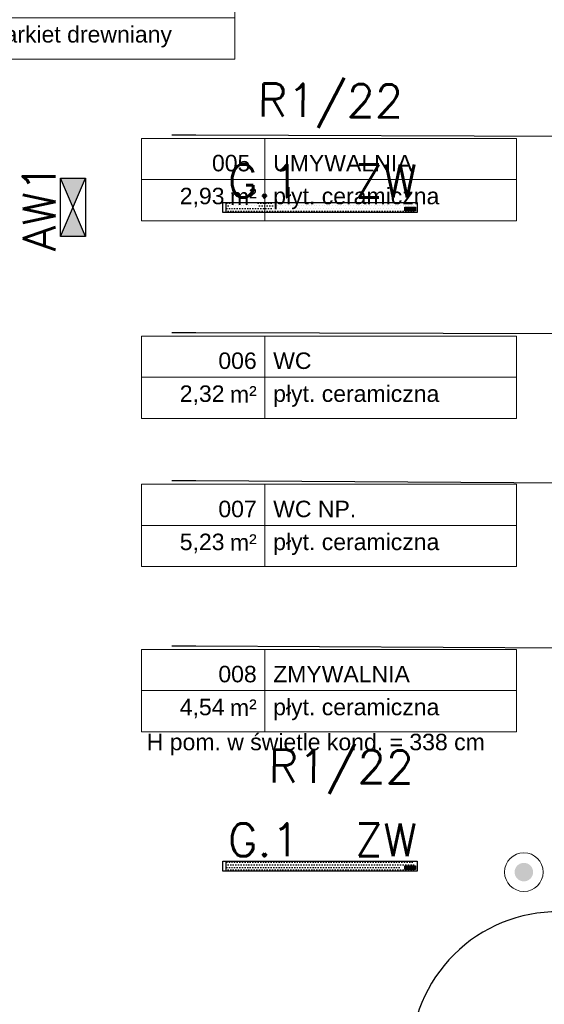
# Model space of a CAD drawing. Header units: millimetres. Extents: x 22250 to 51280, y -5012 to 7692.
# Tile 82 of 183: x 39065 to 39384, y 2344 to 2942. Entities that reach past the tile are written whole.
import ezdxf
from ezdxf import colors
from ezdxf.entities.mleader import LeaderData, LeaderLine
from ezdxf.enums import TextEntityAlignment as Align
from ezdxf.math import Vec2, Vec3

# ---------------------------------------------------------------- set-up
doc = ezdxf.new("R2010")
doc.units = ezdxf.units.MM
for name, color, linetype in [('_BI_LOGO', 140, 'Continuous'), ('_BI_OSW_OPIS', 140, 'Continuous'), ('_BI_OSW_OPRAWY', 140, 'Continuous'), ('E_podklad', 252, 'Continuous'), ('E_Wlaczniki', 3, 'Continuous')]:
    doc.layers.add(name, color=color, linetype=linetype)
doc.layers.add('E_Obwody', color=3, linetype='Continuous', lineweight=13)
doc.styles.add('ARIAL', font='arial.ttf')
doc.styles.add('romans', font='romans.shx')
doc.styles.get("Standard").update_dxf_attribs({"font": 'arial.ttf'})

# ---------------------------------------------------------------- blocks, each defined once
blk = doc.blocks.new('*U211')
at = {"lineweight": 5}
for p, q in [((-75, -25), (-75, 25)), ((-75, 25), (0, 25)), ((0, 0), (0, 25)), ((0, 25), (152.71, 25)), ((152.71, 25), (152.71, -25)), ((-75, -25), (0, -25)), ((152.71, -25), (0, -25))]:
    blk.add_line(p, q, dxfattribs=at)
at = {"lineweight": 5, "ltscale": 18.5}
for p, q in [((0, 25), (0, -25)), ((-75, 0), (152.71, 0))]:
    blk.add_line(p, q, dxfattribs=at)
at = {"lineweight": 5, "ltscale": 18.5, "insert": (-5, -10.38), "char_height": 10, "attachment_point": 6, "style": 'ARIAL'}
blk.add_mtext('\\A1;m²', dxfattribs=at)
at = {"lineweight": 5, "style": 'ARIAL'}
blk.add_attdef('1NR', text='', height=10, dxfattribs=at).set_placement((-5, 5), align=Align.RIGHT)
blk.add_attdef('2POM', (5, 5), '', height=10, dxfattribs=at)
blk.add_attdef('4PL2', text='', height=10, dxfattribs=at).set_placement((-24.57, -5), align=Align.TOP_RIGHT)
blk.add_attdef('3POS', text='', height=10, dxfattribs=at).set_placement((5, -5), align=Align.TOP_LEFT)
blk = doc.blocks.new('_Dot')
at = {"color": 0, "linetype": 'ByBlock', "lineweight": -2}
blk.add_line((-0.5, 0), (-1, 0), dxfattribs=at)
at = {"color": 0, "linetype": 'ByBlock', "const_width": 0.5}
blk.add_lwpolyline([(-0.25, 0, 1), (0.25, 0, 1)], format="xyb", close=True, dxfattribs=at)
blk = doc.blocks.new('BI_LOGO')
at = {"layer": '_BI_LOGO', "linetype": 'Continuous'}
for p, q in [((0, 2.16), (6.37, 2.16)), ((0, 0), (0, 2.16)), ((6.37, 0), (0, 0)), ((0.17, 0.57), (0.17, 1.93)), ((0.17, 1.93), (0.75, 1.93)), ((0.76, 0.57), (0.17, 0.57)), ((0.45, 1.67), (0.82, 1.67)), ((0.45, 1.39), (0.45, 1.67)), ((0.82, 1.39), (0.45, 1.39)), ((0.45, 1.16), (0.84, 1.16)), ((0.45, 0.81), (0.45, 1.16)), ((0.84, 0.81), (0.45, 0.81)), ((0.75, 1.93), (0.8, 1.93)), ((0.81, 0.57), (0.76, 0.57)), ((0.8, 1.93), (0.84, 1.92)), ((0.86, 0.57), (0.81, 0.57)), ((0.82, 1.67), (0.85, 1.67)), ((0.85, 1.4), (0.82, 1.39)), ((0.84, 1.92), (0.89, 1.92)), ((0.84, 1.16), (0.87, 1.16)), ((0.87, 0.82), (0.84, 0.81)), ((0.85, 1.67), (0.88, 1.66)), ((0.88, 1.4), (0.85, 1.4)), ((0.9, 0.57), (0.86, 0.57)), ((0.87, 1.16), (0.9, 1.15)), ((0.9, 0.82), (0.87, 0.82)), ((0.88, 1.66), (0.9, 1.65)), ((0.9, 1.42), (0.88, 1.4)), ((0.89, 1.92), (0.93, 1.91)), ((0.9, 1.65), (0.92, 1.63)), ((0.92, 1.43), (0.9, 1.42)), ((0.9, 1.15), (0.92, 1.13)), ((0.93, 0.84), (0.9, 0.82)), ((0.94, 0.58), (0.9, 0.57)), ((0.92, 1.63), (0.94, 1.61)), ((0.94, 1.45), (0.92, 1.43)), ((0.92, 1.13), (0.95, 1.12)), ((0.93, 1.91), (0.97, 1.91)), ((0.95, 0.85), (0.93, 0.84)), ((0.94, 1.61), (0.95, 1.59)), ((0.95, 1.47), (0.94, 1.45)), ((0.98, 0.59), (0.94, 0.58)), ((0.95, 1.59), (0.96, 1.57)), ((0.96, 1.5), (0.95, 1.47)), ((0.95, 1.12), (0.96, 1.1)), ((0.96, 0.87), (0.95, 0.85)), ((0.96, 1.57), (0.96, 1.54)), ((0.96, 1.54), (0.96, 1.52)), ((0.96, 1.52), (0.96, 1.5)), ((0.96, 1.1), (0.98, 1.08)), ((0.98, 0.89), (0.96, 0.87)), ((0.97, 1.91), (1, 1.9)), ((0.98, 1.08), (0.99, 1.05)), ((0.99, 0.92), (0.98, 0.89)), ((1.04, 0.61), (0.98, 0.59)), ((0.99, 1.05), (0.99, 1.03)), ((0.99, 1.03), (1, 1)), ((1, 0.94), (0.99, 0.92)), ((1, 1.9), (1.06, 1.88)), ((1, 1), (1, 0.97)), ((1, 0.97), (1, 0.94)), ((1.09, 0.63), (1.04, 0.61)), ((1.06, 1.88), (1.1, 1.86)), ((1.11, 1.31), (1.08, 1.29)), ((1.08, 1.29), (1.13, 1.27)), ((1.14, 0.66), (1.09, 0.63)), ((1.1, 1.86), (1.14, 1.83)), ((1.13, 1.33), (1.11, 1.31)), ((1.16, 1.36), (1.13, 1.33)), ((1.13, 1.27), (1.17, 1.25)), ((1.14, 1.83), (1.18, 1.79)), ((1.18, 0.69), (1.14, 0.66)), ((1.18, 1.39), (1.16, 1.36)), ((1.17, 1.25), (1.2, 1.22)), ((1.18, 1.79), (1.2, 1.76)), ((1.2, 1.43), (1.18, 1.39)), ((1.22, 0.74), (1.18, 0.69)), ((1.2, 1.76), (1.22, 1.72)), ((1.22, 1.46), (1.2, 1.43)), ((1.2, 1.22), (1.23, 1.18)), ((1.22, 1.72), (1.23, 1.68)), ((1.23, 1.5), (1.22, 1.46)), ((1.25, 0.79), (1.22, 0.74)), ((1.23, 1.68), (1.24, 1.64)), ((1.24, 1.54), (1.23, 1.5)), ((1.23, 1.18), (1.25, 1.13)), ((1.24, 1.64), (1.24, 1.59)), ((1.24, 1.59), (1.24, 1.54)), ((1.25, 1.13), (1.27, 1.1)), ((1.26, 0.83), (1.25, 0.79)), ((1.27, 0.87), (1.26, 0.83)), ((1.27, 1.15), (1.28, 1.19)), ((1.27, 1.1), (1.27, 1.15)), ((1.27, 1.05), (1.27, 1.1)), ((1.27, 1.01), (1.27, 1.05)), ((1.27, 0.96), (1.27, 1.01)), ((1.28, 0.91), (1.27, 0.96)), ((1.28, 0.91), (1.27, 0.87)), ((1.28, 1.19), (1.29, 1.23)), ((1.29, 0.88), (1.28, 0.91)), ((1.29, 1.23), (1.3, 1.27)), ((1.3, 0.84), (1.29, 0.88)), ((1.3, 1.27), (1.32, 1.32)), ((1.31, 0.81), (1.3, 0.84)), ((1.33, 0.77), (1.31, 0.81)), ((1.32, 1.32), (1.35, 1.37)), ((1.35, 0.73), (1.33, 0.77)), ((1.35, 1.37), (1.37, 1.41)), ((1.38, 0.7), (1.35, 0.73)), ((1.37, 1.41), (1.4, 1.44)), ((1.4, 0.67), (1.38, 0.7)), ((1.4, 1.44), (1.44, 1.48)), ((1.43, 0.64), (1.4, 0.67)), ((1.47, 0.62), (1.43, 0.64)), ((1.44, 1.48), (1.48, 1.51)), ((1.5, 0.59), (1.47, 0.62)), ((1.48, 1.51), (1.52, 1.54)), ((1.54, 0.58), (1.5, 0.59)), ((1.52, 1.54), (1.56, 1.56)), ((2.18, 0.99), (1.53, 0.98)), ((1.53, 0.98), (1.54, 0.93)), ((1.54, 0.93), (1.56, 0.88)), ((1.58, 0.56), (1.54, 0.58)), ((1.56, 1.56), (1.6, 1.57)), ((1.57, 1.22), (1.56, 1.17)), ((1.56, 1.17), (1.93, 1.17)), ((1.56, 0.88), (1.58, 0.83)), ((1.58, 1.27), (1.57, 1.22)), ((1.61, 1.31), (1.58, 1.27)), ((1.58, 0.83), (1.6, 0.8)), ((1.62, 0.55), (1.58, 0.56)), ((1.6, 1.57), (1.65, 1.58)), ((1.6, 0.8), (1.64, 0.77)), ((1.65, 1.34), (1.61, 1.31)), ((1.66, 0.54), (1.62, 0.55)), ((1.64, 0.77), (1.68, 0.76)), ((1.65, 1.58), (1.7, 1.59)), ((1.7, 1.36), (1.65, 1.34)), ((1.71, 0.53), (1.66, 0.54)), ((1.68, 0.76), (1.73, 0.75)), ((1.7, 1.59), (1.75, 1.59)), ((1.75, 1.36), (1.7, 1.36)), ((1.75, 0.53), (1.71, 0.53)), ((1.73, 0.75), (1.77, 0.75)), ((1.75, 1.59), (1.8, 1.59)), ((1.79, 1.35), (1.75, 1.36)), ((1.8, 0.53), (1.75, 0.53)), ((1.77, 0.75), (1.8, 0.76)), ((1.83, 1.33), (1.79, 1.35)), ((1.8, 1.59), (1.85, 1.58)), ((1.8, 0.76), (1.83, 0.77)), ((1.85, 0.54), (1.8, 0.53)), ((1.87, 1.3), (1.83, 1.33)), ((1.83, 0.77), (1.86, 0.79)), ((1.85, 1.58), (1.89, 1.57)), ((1.9, 0.55), (1.85, 0.54)), ((1.86, 0.79), (1.88, 0.81)), ((1.9, 1.26), (1.87, 1.3)), ((1.88, 0.81), (1.89, 0.83)), ((1.89, 1.57), (1.93, 1.56)), ((1.89, 0.83), (1.9, 0.86)), ((1.92, 1.22), (1.9, 1.26)), ((1.9, 0.86), (2.2, 0.86)), ((1.95, 0.56), (1.9, 0.55)), ((1.93, 1.17), (1.92, 1.22)), ((1.93, 1.56), (1.97, 1.54)), ((1.99, 0.59), (1.95, 0.56)), ((1.97, 1.54), (2.01, 1.51)), ((2.04, 0.61), (1.99, 0.59)), ((2.01, 1.51), (2.05, 1.49)), ((2.08, 0.64), (2.04, 0.61)), ((2.05, 1.49), (2.08, 1.45)), ((2.08, 1.45), (2.11, 1.42)), ((2.11, 0.68), (2.08, 0.64)), ((2.11, 1.42), (2.13, 1.38)), ((2.14, 0.72), (2.11, 0.68)), ((2.13, 1.38), (2.15, 1.34)), ((2.17, 0.76), (2.14, 0.72)), ((2.15, 1.34), (2.18, 1.29)), ((2.17, 1.06), (2.18, 1.11)), ((2.18, 0.99), (2.17, 1.06)), ((2.18, 0.8), (2.17, 0.76)), ((2.18, 1.29), (2.19, 1.25)), ((2.18, 1.15), (2.19, 1.19)), ((2.18, 1.11), (2.18, 1.15)), ((2.18, 0.96), (2.18, 0.99)), ((2.19, 0.91), (2.18, 0.96)), ((2.2, 0.86), (2.18, 0.8)), ((2.19, 1.24), (2.2, 1.28)), ((2.19, 1.25), (2.19, 1.24)), ((2.19, 1.19), (2.19, 1.24)), ((2.21, 0.86), (2.19, 0.91)), ((2.19, 0.46), (2.48, 0.46)), ((2.2, 0.4), (2.19, 0.46)), ((2.2, 1.28), (2.22, 1.32)), ((2.21, 0.36), (2.2, 0.4)), ((2.22, 0.81), (2.21, 0.86)), ((2.22, 0.33), (2.21, 0.36)), ((2.22, 1.32), (2.23, 1.37)), ((2.24, 0.77), (2.22, 0.81)), ((2.24, 0.32), (2.22, 0.33)), ((2.23, 1.37), (2.26, 1.41)), ((2.27, 0.73), (2.24, 0.77)), ((2.26, 0.29), (2.24, 0.32)), ((2.26, 1.41), (2.28, 1.45)), ((2.29, 0.26), (2.26, 0.29)), ((2.29, 0.7), (2.27, 0.73)), ((2.28, 1.45), (2.31, 1.48)), ((2.32, 0.66), (2.29, 0.7)), ((2.33, 0.23), (2.29, 0.26)), ((2.31, 1.48), (2.35, 1.51)), ((2.36, 0.63), (2.32, 0.66)), ((2.38, 0.21), (2.33, 0.23)), ((2.35, 1.51), (2.38, 1.54)), ((2.39, 0.61), (2.36, 0.63)), ((2.38, 1.54), (2.43, 1.56)), ((2.43, 0.18), (2.38, 0.21)), ((2.43, 0.59), (2.39, 0.61)), ((2.43, 1.56), (2.47, 1.57)), ((2.48, 0.58), (2.43, 0.59)), ((2.46, 0.17), (2.43, 0.18)), ((2.43, 0.18), (2.43, 0.18)), ((2.46, 1.15), (2.45, 1.1)), ((2.45, 1.1), (2.45, 1.05)), ((2.45, 1.05), (2.45, 1)), ((2.45, 1), (2.46, 0.96)), ((2.47, 1.19), (2.46, 1.15)), ((2.46, 0.96), (2.47, 0.92)), ((2.5, 0.16), (2.46, 0.17)), ((2.47, 1.57), (2.52, 1.58)), ((2.48, 1.22), (2.47, 1.19)), ((2.47, 0.92), (2.49, 0.88)), ((2.49, 1.26), (2.48, 1.22)), ((2.52, 0.57), (2.48, 0.58)), ((2.48, 0.46), (2.49, 0.43)), ((2.51, 1.28), (2.49, 1.26)), ((2.49, 0.88), (2.51, 0.85)), ((2.49, 0.43), (2.52, 0.41)), ((2.55, 0.16), (2.5, 0.16)), ((2.53, 1.31), (2.51, 1.28)), ((2.51, 0.85), (2.54, 0.83)), ((2.52, 1.58), (2.58, 1.58)), ((2.57, 0.57), (2.52, 0.57)), ((2.52, 0.41), (2.54, 0.38)), ((2.56, 1.32), (2.53, 1.31)), ((2.54, 0.83), (2.57, 0.8)), ((2.54, 0.38), (2.57, 0.37)), ((2.59, 0.16), (2.55, 0.16)), ((2.59, 1.34), (2.56, 1.32)), ((2.57, 0.8), (2.61, 0.79)), ((2.61, 0.57), (2.57, 0.57)), ((2.57, 0.37), (2.62, 0.37)), ((2.58, 1.58), (2.64, 1.58)), ((2.62, 1.34), (2.59, 1.34)), ((2.64, 0.15), (2.59, 0.16)), ((2.61, 0.79), (2.65, 0.79)), ((2.65, 0.57), (2.61, 0.57)), ((2.65, 1.35), (2.62, 1.34)), ((2.62, 0.37), (2.66, 0.37)), ((2.64, 1.58), (2.7, 1.57)), ((2.69, 0.15), (2.64, 0.15)), ((2.71, 1.34), (2.65, 1.35)), ((2.65, 0.79), (2.71, 0.79)), ((2.69, 0.58), (2.65, 0.57)), ((2.66, 0.37), (2.7, 0.37)), ((2.73, 0.59), (2.69, 0.58)), ((2.74, 0.16), (2.69, 0.15)), ((2.7, 1.57), (2.75, 1.55)), ((2.7, 0.37), (2.74, 0.38)), ((2.75, 1.33), (2.71, 1.34)), ((2.71, 0.79), (2.75, 0.81)), ((2.77, 0.6), (2.73, 0.59)), ((2.74, 0.38), (2.77, 0.39)), ((2.78, 0.16), (2.74, 0.16)), ((2.75, 1.55), (2.79, 1.52)), ((2.79, 1.3), (2.75, 1.33)), ((2.75, 0.81), (2.79, 0.83)), ((2.8, 0.62), (2.77, 0.6)), ((2.77, 0.39), (2.8, 0.41)), ((2.83, 0.17), (2.78, 0.16)), ((2.79, 1.52), (2.83, 1.49)), ((2.82, 1.27), (2.79, 1.3)), ((2.79, 0.83), (2.82, 0.87)), ((2.83, 0.64), (2.8, 0.62)), ((2.8, 0.41), (2.83, 0.43)), ((2.84, 1.22), (2.82, 1.27)), ((2.82, 0.87), (2.84, 0.91)), ((2.83, 1.49), (2.86, 1.44)), ((2.86, 0.67), (2.83, 0.64)), ((2.83, 0.43), (2.84, 0.46)), ((2.87, 0.18), (2.83, 0.17)), ((2.86, 1.17), (2.84, 1.22)), ((2.84, 0.91), (2.86, 0.96)), ((2.84, 0.46), (2.85, 0.5)), ((2.85, 0.5), (2.86, 0.54)), ((2.86, 1.44), (2.86, 1.56)), ((2.86, 1.56), (3.13, 1.56)), ((2.87, 1.12), (2.86, 1.17)), ((2.86, 0.96), (2.87, 1.01)), ((2.86, 0.58), (2.86, 0.67)), ((2.86, 0.54), (2.86, 0.58)), ((2.87, 1.06), (2.87, 1.12)), ((2.87, 1.01), (2.87, 1.06)), ((2.9, 0.19), (2.87, 0.18)), ((2.94, 0.2), (2.9, 0.19)), ((2.98, 0.23), (2.94, 0.2)), ((3.02, 0.26), (2.98, 0.23)), ((3.04, 0.29), (3.02, 0.26)), ((3.07, 0.33), (3.04, 0.29)), ((3.09, 0.38), (3.07, 0.33)), ((3.11, 0.43), (3.09, 0.38)), ((3.13, 0.49), (3.11, 0.43)), ((3.13, 1.56), (3.13, 0.72)), ((3.13, 0.72), (3.13, 0.67)), ((3.13, 0.67), (3.13, 0.62)), ((3.13, 0.62), (3.13, 0.58)), ((3.13, 0.58), (3.13, 0.53)), ((3.13, 0.53), (3.13, 0.49)), ((3.22, 0.55), (3.22, 1.9)), ((3.22, 1.9), (3.5, 1.9)), ((3.5, 0.55), (3.22, 0.55)), ((3.5, 1.9), (3.5, 1.46)), ((3.5, 1.46), (3.51, 1.49)), ((3.51, 1.22), (3.5, 1.18)), ((3.5, 1.18), (3.5, 1.13)), ((3.5, 1.13), (3.5, 1.08)), ((3.5, 1.08), (3.5, 0.55)), ((3.51, 1.49), (3.54, 1.51)), ((3.52, 1.25), (3.51, 1.22)), ((3.54, 1.28), (3.52, 1.25)), ((3.54, 1.51), (3.57, 1.53)), ((3.55, 1.3), (3.54, 1.28)), ((3.59, 1.33), (3.55, 1.3)), ((3.57, 1.53), (3.6, 1.55)), ((3.65, 1.35), (3.59, 1.33)), ((3.6, 1.55), (3.64, 1.56)), ((3.64, 1.56), (3.69, 1.58)), ((3.7, 1.36), (3.65, 1.35)), ((3.69, 1.58), (3.73, 1.58)), ((3.74, 1.35), (3.7, 1.36)), ((3.73, 1.58), (3.77, 1.59)), ((3.77, 1.33), (3.74, 1.35)), ((3.77, 1.59), (3.81, 1.59)), ((3.8, 1.31), (3.77, 1.33)), ((3.82, 1.29), (3.8, 1.31)), ((3.81, 1.59), (3.86, 1.58)), ((3.83, 1.26), (3.82, 1.29)), ((3.84, 1.23), (3.83, 1.26)), ((3.85, 1.19), (3.84, 1.23)), ((3.85, 1.15), (3.85, 1.19)), ((3.85, 1.1), (3.85, 1.15)), ((3.85, 0.56), (3.85, 1.1)), ((4.13, 0.56), (3.85, 0.56)), ((3.86, 1.58), (3.9, 1.57)), ((3.9, 1.57), (3.94, 1.56)), ((3.94, 1.56), (3.98, 1.54)), ((3.98, 1.54), (4.01, 1.51)), ((4.01, 1.51), (4.04, 1.48)), ((4.04, 1.48), (4.07, 1.45)), ((4.07, 1.45), (4.09, 1.41)), ((4.09, 1.41), (4.11, 1.36)), ((4.11, 1.36), (4.12, 1.31)), ((4.12, 1.31), (4.12, 1.27)), ((4.12, 1.27), (4.13, 1.22)), ((4.13, 1.22), (4.13, 1.17)), ((4.13, 1.17), (4.13, 0.56)), ((4.14, 1.14), (4.15, 1.18)), ((4.14, 1.09), (4.14, 1.14)), ((4.14, 1.05), (4.14, 1.09)), ((4.14, 1), (4.14, 1.05)), ((4.14, 0.96), (4.14, 1)), ((4.15, 0.92), (4.14, 0.96)), ((4.15, 1.18), (4.16, 1.23)), ((4.16, 0.88), (4.15, 0.92)), ((4.16, 1.23), (4.17, 1.27)), ((4.17, 0.84), (4.16, 0.88)), ((4.17, 1.27), (4.19, 1.32)), ((4.18, 0.8), (4.17, 0.84)), ((4.2, 0.77), (4.18, 0.8)), ((4.19, 1.32), (4.22, 1.36)), ((4.22, 0.73), (4.2, 0.77)), ((4.22, 1.36), (4.24, 1.4)), ((4.25, 0.69), (4.22, 0.73)), ((4.24, 1.4), (4.28, 1.44)), ((4.28, 0.66), (4.25, 0.69)), ((4.28, 1.44), (4.31, 1.47)), ((4.31, 0.64), (4.28, 0.66)), ((4.31, 1.47), (4.35, 1.5)), ((4.34, 0.61), (4.31, 0.64)), ((4.38, 0.59), (4.34, 0.61)), ((4.35, 1.5), (4.39, 1.53)), ((4.41, 0.57), (4.38, 0.59)), ((4.39, 1.53), (4.43, 1.55)), ((5.09, 0.98), (4.41, 0.97)), ((4.41, 0.97), (4.41, 0.93)), ((4.41, 0.93), (4.43, 0.87)), ((4.45, 0.55), (4.41, 0.57)), ((4.43, 1.55), (4.47, 1.57)), ((4.44, 1.22), (4.43, 1.16)), ((4.43, 1.16), (4.79, 1.16)), ((4.43, 0.87), (4.45, 0.83)), ((4.46, 1.27), (4.44, 1.22)), ((4.45, 0.83), (4.48, 0.79)), ((4.49, 0.54), (4.45, 0.55)), ((4.49, 1.32), (4.46, 1.27)), ((4.47, 1.57), (4.52, 1.58)), ((4.48, 0.79), (4.51, 0.77)), ((4.52, 1.34), (4.49, 1.32)), ((4.54, 0.53), (4.49, 0.54)), ((4.51, 0.77), (4.56, 0.75)), ((4.52, 1.58), (4.57, 1.58)), ((4.57, 1.35), (4.52, 1.34)), ((4.58, 0.53), (4.54, 0.53)), ((4.56, 0.75), (4.6, 0.75)), ((4.57, 1.58), (4.62, 1.59)), ((4.63, 1.36), (4.57, 1.35)), ((4.62, 0.53), (4.58, 0.53)), ((4.6, 0.75), (4.64, 0.75)), ((4.62, 1.59), (4.67, 1.58)), ((4.67, 0.53), (4.62, 0.53)), ((4.67, 1.35), (4.63, 1.36)), ((4.64, 0.75), (4.67, 0.75)), ((4.67, 1.58), (4.72, 1.58)), ((4.71, 1.33), (4.67, 1.35)), ((4.67, 0.75), (4.7, 0.76)), ((4.72, 0.54), (4.67, 0.53)), ((4.7, 0.76), (4.73, 0.78)), ((4.74, 1.3), (4.71, 1.33)), ((4.72, 1.58), (4.76, 1.57)), ((4.77, 0.54), (4.72, 0.54)), ((4.73, 0.78), (4.75, 0.8)), ((4.77, 1.26), (4.74, 1.3)), ((4.75, 0.8), (4.77, 0.83)), ((4.76, 1.57), (4.8, 1.55)), ((4.79, 1.21), (4.77, 1.26)), ((4.77, 0.83), (4.78, 0.86)), ((4.82, 0.56), (4.77, 0.54)), ((4.78, 0.86), (5.07, 0.85)), ((4.79, 1.16), (4.79, 1.21)), ((4.8, 1.55), (4.85, 1.53)), ((4.87, 0.58), (4.82, 0.56)), ((4.85, 1.53), (4.88, 1.51)), ((4.91, 0.61), (4.87, 0.58)), ((4.88, 1.51), (4.92, 1.48)), ((4.95, 0.64), (4.91, 0.61)), ((4.92, 1.48), (4.95, 1.45)), ((4.95, 1.45), (4.98, 1.41)), ((4.98, 0.67), (4.95, 0.64)), ((4.98, 1.41), (5, 1.37)), ((5.01, 0.71), (4.98, 0.67)), ((5, 1.37), (5.03, 1.33)), ((5.04, 0.75), (5.01, 0.71)), ((5.03, 1.33), (5.05, 1.29)), ((5.06, 0.8), (5.04, 0.75)), ((5.05, 1.29), (5.06, 1.25)), ((5.06, 1.25), (5.07, 1.21)), ((5.07, 0.85), (5.06, 0.8)), ((5.07, 1.21), (5.08, 1.17)), ((5.08, 1.17), (5.08, 1.12)), ((5.08, 1.12), (5.09, 1.08)), ((5.09, 1.08), (5.09, 1.03)), ((5.09, 1.03), (5.09, 0.98)), ((5.1, 0.55), (5.1, 1.91)), ((5.1, 1.91), (5.37, 1.91)), ((5.37, 0.55), (5.1, 0.55)), ((5.37, 1.91), (5.37, 0.55)), ((5.47, 0.54), (5.47, 1.9)), ((5.47, 1.9), (5.74, 1.9)), ((5.74, 0.54), (5.47, 0.54)), ((5.74, 1.9), (5.74, 0.54)), ((5.84, 1.65), (5.84, 1.91)), ((5.84, 1.91), (6.11, 1.91)), ((6.11, 1.65), (5.84, 1.65)), ((5.84, 0.55), (5.84, 1.55)), ((5.84, 1.55), (6.11, 1.55)), ((6.11, 0.55), (5.84, 0.55)), ((6.11, 1.91), (6.11, 1.65)), ((6.11, 1.55), (6.11, 0.55)), ((6.37, 2.16), (6.37, 0))]:
    blk.add_line(p, q, dxfattribs=at)
blk = doc.blocks.new('G.1')
at = {"layer": '_BI_OSW_OPRAWY'}
h = blk.add_hatch(dxfattribs=at)
h.set_pattern_fill('DOTS', color=256)
h.set_pattern_definition([(0, (-249.5286, -5010), (0.79375, 1.5875), [0, -1.5875])])
h.paths.add_polyline_path([(56.9, 3), (-56.9, 3), (-56.9, -3), (56.9, -3)])
h.paths.add_polyline_path([(49.53, 0.16), (55.9, 0.16), (55.9, -2), (49.53, -2)], flags=16)
h.paths.add_polyline_path([(50.79, -0.88), (50.8, -0.87), (50.76, -0.82)], flags=0)
h.paths.add_polyline_path([(50.81, -1.13), (50.82, -1.15), (50.82, -1.12)], flags=0)
h.paths.add_polyline_path([(49.7, -0.07), (50.34, -0.07), (50.46, -0.08), (50.6, -0.12), (50.73, -0.21), (50.78, -0.39), (50.75, -0.56), (50.67, -0.66), (50.62, -0.7), (50.7, -0.75), (50.77, -0.81), (50.8, -0.9), (50.82, -0.74), (50.9, -0.59), (51.01, -0.48), (51.13, -0.42), (51.28, -0.4), (51.44, -0.43), (51.6, -0.52), (51.69, -0.66), (51.72, -0.75), (51.79, -0.59), (51.88, -0.48), (52, -0.42), (52.15, -0.41), (52.28, -0.43), (52.39, -0.54), (52.39, -0.44), (52.66, -0.44), (52.66, -1.28), (52.66, -1.33), (52.66, -1.38), (52.66, -1.48), (52.63, -1.62), (52.54, -1.77), (52.38, -1.83), (52.24, -1.85), (52.12, -1.84), (52, -1.84), (51.85, -1.77), (51.79, -1.71), (51.77, -1.68), (51.74, -1.65), (51.72, -1.54), (52.01, -1.54), (52.03, -1.57), (52.05, -1.59), (52.07, -1.62), (52.1, -1.63), (52.15, -1.63), (52.19, -1.63), (52.23, -1.63), (52.27, -1.62), (52.3, -1.61), (52.33, -1.59), (52.36, -1.57), (52.38, -1.54), (52.38, -1.5), (52.39, -1.46), (52.39, -1.42), (52.39, -1.35), (52.25, -1.42), (52.09, -1.44), (51.95, -1.41), (51.8, -1.29), (51.74, -1.15), (51.68, -1.28), (51.59, -1.39), (51.44, -1.45), (51.26, -1.47), (51.09, -1.44), (50.94, -1.35), (50.85, -1.22), (50.81, -1.1), (50.78, -1.23), (50.68, -1.35), (50.54, -1.41), (50.39, -1.43), (50.29, -1.43), (49.7, -1.43)], flags=0)
h.paths.add_polyline_path([(49.98, -0.33), (50.42, -0.33), (50.51, -0.44), (50.46, -0.58), (50.37, -0.61), (49.98, -0.61)], flags=0)
h.paths.add_polyline_path([(49.99, -0.84), (50.44, -0.84), (50.53, -0.94), (50.53, -1.09), (50.44, -1.19), (49.99, -1.19)], flags=0)
h.paths.add_polyline_path([(50.66, -0.67), (50.71, -0.61), (50.73, -0.57), (50.7, -0.64)], flags=0)
h.paths.add_polyline_path([(50.77, -0.36), (50.75, -0.27), (50.73, -0.24), (50.77, -0.32)], flags=0)
h.paths.add_polyline_path([(50.55, -0.1), (50.59, -0.12), (50.51, -0.09), (50.46, -0.09)], flags=0)
h.paths.add_polyline_path([(50.51, -0.48), (50.49, -0.43), (50.51, -0.53), (50.45, -0.57), (50.47, -0.55)], flags=0)
h.paths.add_polyline_path([(50.5, -0.48), (50.49, -0.38), (50.43, -0.35), (50.51, -0.41)], flags=0)
h.paths.add_polyline_path([(50.39, -1.43), (50.48, -1.42), (50.51, -1.41), (50.43, -1.43)], flags=0)
h.paths.add_polyline_path([(50.53, -1.06), (50.5, -1.14), (50.46, -1.16), (50.52, -1.12)], flags=0)
h.paths.add_polyline_path([(50.4, -0.84), (50.48, -0.87), (50.51, -0.92), (50.46, -0.85)], flags=0)
h.paths.add_polyline_path([(52.21, -0.42), (52.32, -0.46), (52.34, -0.49), (52.28, -0.45), (52.21, -0.42), (52.05, -0.41), (52.01, -0.43), (52.08, -0.42)], flags=0)
h.paths.add_polyline_path([(51.79, -0.59), (51.84, -0.51), (51.88, -0.49), (51.81, -0.55)], flags=0)
h.paths.add_polyline_path([(51.66, -0.61), (51.73, -0.75), (51.73, -0.76), (51.72, -0.81), (51.71, -0.85), (51.71, -0.89), (51.71, -0.94), (51.71, -1.01), (51.71, -1.04), (51.72, -1.09), (51.74, -1.14), (51.77, -1.24), (51.8, -1.27), (51.75, -1.19), (51.74, -1.14), (51.44, -1.14), (51.4, -1.23), (51.27, -1.25), (51.13, -1.22), (51.09, -1.12), (51.06, -1.02), (51.71, -1.01), (51.7, -0.88), (51.73, -0.76), (51.72, -0.75), (51.72, -0.76), (51.73, -0.75), (51.69, -0.66), (51.64, -0.57), (51.61, -0.55)], flags=0)
h.paths.add_polyline_path([(51.4, -0.41), (51.46, -0.44), (51.42, -0.43), (51.33, -0.41), (51.28, -0.41)], flags=0)
h.paths.add_polyline_path([(51.09, -0.44), (51.13, -0.43), (51.05, -0.46), (51.01, -0.49)], flags=0)
h.paths.add_polyline_path([(50.67, -1.34), (50.73, -1.29), (50.8, -1.18), (50.81, -1.11), (50.79, -0.95), (50.81, -0.79), (50.87, -0.63), (50.9, -0.59), (50.86, -0.65), (50.83, -0.73), (50.81, -0.81), (50.8, -0.9), (50.8, -0.95), (50.8, -0.99), (50.81, -1.1), (50.87, -1.26), (50.93, -1.33), (50.97, -1.36), (51.03, -1.41), (51.07, -1.42), (50.98, -1.38), (50.87, -1.26), (50.81, -1.1), (50.8, -1.18), (50.72, -1.31)], flags=0)
h.paths.add_polyline_path([(51.14, -1.2), (51.18, -1.24), (51.26, -1.25), (51.36, -1.25), (51.39, -1.21), (51.32, -1.25), (51.15, -1.23)], flags=0)
h.paths.add_polyline_path([(51.13, -0.68), (51.28, -0.62), (51.41, -0.69), (51.47, -0.83), (51.08, -0.83)], flags=0)
h.paths.add_polyline_path([(51.37, -0.65), (51.4, -0.7), (51.33, -0.63), (51.28, -0.64)], flags=0)
h.paths.add_polyline_path([(51.28, -1.47), (51.36, -1.46), (51.43, -1.45), (51.5, -1.43), (51.57, -1.39), (51.64, -1.34), (51.67, -1.28), (51.61, -1.37), (51.48, -1.44), (51.33, -1.47)], flags=0)
h.paths.add_polyline_path([(51.86, -1.77), (51.95, -1.82), (52, -1.83), (51.9, -1.8)], flags=0)
h.paths.add_polyline_path([(51.97, -1.41), (52.05, -1.44), (52.1, -1.43), (51.98, -1.43), (51.93, -1.39)], flags=0)
h.paths.add_polyline_path([(52.25, -0.65), (52.36, -0.72), (52.4, -0.88), (52.39, -1.05), (52.33, -1.18), (52.19, -1.22), (52.05, -1.18), (51.99, -1.05), (51.98, -0.9), (52.01, -0.75), (52.1, -0.66)], flags=0)
h.paths.add_polyline_path([(52.22, -1.85), (52.31, -1.84), (52.36, -1.83), (52.28, -1.85)], flags=0)
h.paths.add_polyline_path([(52.22, -1.42), (52.33, -1.39), (52.36, -1.36), (52.29, -1.41)], flags=0)
h.paths.add_polyline_path([(52.55, -1.74), (52.59, -1.7), (52.63, -1.62), (52.66, -1.53), (52.66, -1.47), (52.65, -1.57), (52.57, -1.72)], flags=0)
h.paths.add_polyline_path([(52.75, -0.1), (53.03, -0.1), (53.03, -0.51), (53.13, -0.45), (53.29, -0.41), (53.41, -0.42), (53.57, -0.49), (53.64, -0.63), (53.66, -0.77), (53.66, -1.44), (53.38, -1.44), (53.38, -0.9), (53.38, -0.85), (53.38, -0.81), (53.37, -0.77), (53.36, -0.74), (53.35, -0.71), (53.33, -0.69), (53.3, -0.67), (53.27, -0.65), (53.23, -0.64), (53.18, -0.65), (53.12, -0.67), (53.09, -0.7), (53.07, -0.72), (53.05, -0.75), (53.04, -0.78), (53.03, -0.82), (53.03, -0.87), (53.03, -0.92), (53.03, -1.45), (52.75, -1.45)], flags=0)
h.paths.add_polyline_path([(53.43, -0.43), (53.36, -0.41), (53.3, -0.41), (53.39, -0.41)], flags=0)
h.paths.add_polyline_path([(53.66, -0.73), (53.66, -0.78), (53.65, -0.67), (53.64, -0.64)], flags=0)
h.paths.add_polyline_path([(53.94, -1.03), (53.94, -1.07), (53.96, -1.13), (53.98, -1.17), (54.01, -1.21), (54.04, -1.23), (54.09, -1.25), (54.13, -1.25), (54.18, -1.25), (54.21, -1.25), (54.24, -1.24), (54.26, -1.22), (54.28, -1.2), (54.3, -1.17), (54.31, -1.14), (54.63, -1.15), (54.63, -1.02)], flags=0)
h.paths.add_polyline_path([(54.62, -0.9), (54.62, -0.97), (54.62, -0.92), (54.62, -0.88), (54.61, -0.83), (54.61, -0.79), (54.59, -0.75), (54.58, -0.71), (54.56, -0.67), (54.54, -0.63), (54.51, -0.59), (54.48, -0.55), (54.45, -0.52), (54.42, -0.49), (54.38, -0.47), (54.34, -0.45), (54.29, -0.43), (54.25, -0.42), (54.2, -0.42), (54.15, -0.41), (54.1, -0.42), (54.05, -0.42), (54.01, -0.43), (53.96, -0.45), (53.92, -0.47), (53.88, -0.5), (53.84, -0.53), (53.81, -0.56), (53.78, -0.6), (53.75, -0.64), (53.72, -0.68), (53.7, -0.73), (53.69, -0.77), (53.68, -0.82), (53.67, -0.86), (53.67, -0.91), (53.67, -0.95), (53.67, -1), (53.67, -1.04), (53.68, -1.08), (53.69, -1.12), (53.7, -1.16), (53.72, -1.2), (53.73, -1.23), (53.75, -1.27), (53.78, -1.31), (53.81, -1.34), (53.84, -1.36), (53.87, -1.39), (53.91, -1.41), (53.95, -1.43), (53.98, -1.45), (54.03, -1.46), (54.07, -1.47), (54.11, -1.47), (54.16, -1.47), (54.21, -1.47), (54.26, -1.46), (54.3, -1.46), (54.35, -1.44), (54.4, -1.42), (54.44, -1.39), (54.48, -1.36), (54.52, -1.33), (54.55, -1.29), (54.58, -1.23), (54.59, -1.2), (54.56, -1.28), (54.46, -1.39), (54.32, -1.46), (54.13, -1.48), (53.96, -1.44), (53.82, -1.36), (53.72, -1.22), (53.67, -1.07), (53.67, -0.9), (53.69, -0.74), (53.77, -0.6), (53.88, -0.49), (54, -0.43), (54.15, -0.41), (54.32, -0.43), (54.47, -0.53), (54.56, -0.67), (54.61, -0.79)], flags=0)
h.paths.add_polyline_path([(54.01, -0.67), (54.16, -0.63), (54.28, -0.69), (54.34, -0.84), (53.95, -0.84)], flags=0)
h.paths.add_polyline_path([(54.24, -0.66), (54.27, -0.7), (54.21, -0.64), (54.16, -0.64)], flags=0)
h.paths.add_polyline_path([(55, -0.1), (55.27, -0.1), (55.27, -1.46), (55, -1.46)], flags=0)
h.paths.add_polyline_path([(55.37, -0.09), (55.64, -0.09), (55.64, -0.35), (55.37, -0.35)], flags=0)
h.paths.add_polyline_path([(55.38, -0.45), (55.64, -0.45), (55.64, -1.45), (55.38, -1.45)], flags=0)
for p, q in [((-59, -3), (-59, 3)), ((-59, 3), (59, 3)), ((-56.9, -3), (-56.9, 3)), ((59, 3), (59, -3)), ((59, -3), (-59, -3))]:
    blk.add_line(p, q, dxfattribs=at)
blk.add_blockref('BI_LOGO', (51.63, -2), dxfattribs=at)
at = {"layer": '_BI_OSW_OPIS', "style": 'romans'}
blk.add_attdef('G.1', (-56, 6), '', height=20, dxfattribs=at)
blk.add_attdef('ZW', text='', height=20, dxfattribs=at).set_placement((59, 6), align=Align.RIGHT)
blk = doc.blocks.new('AW1')
at = {"layer": '_BI_OSW_OPRAWY'}
h = blk.add_hatch(color=1, dxfattribs=at)
h.paths.add_polyline_path([(17.7, -7.6), (17.7, 7.6), (0, 0)])
h.paths.add_polyline_path([(0, 0), (-17.7, 7.6), (-17.7, -7.6)])
for p, q in [((-17.7, -7.6), (17.7, 7.6)), ((-17.7, 7.6), (17.7, -7.6))]:
    blk.add_line(p, q, dxfattribs=at)
blk.add_lwpolyline([(-17.7, 7.6), (17.7, 7.6), (17.7, -7.6), (-17.7, -7.6), (-17.7, 7.6)], dxfattribs=at)
at = {"layer": '_BI_OSW_OPIS', "color": 1, "style": 'romans'}
blk.add_attdef('AW1', text='', height=20, dxfattribs=at).set_placement((0, 10.6), align=Align.CENTER)

msp = doc.modelspace()

# ---------------------------------------------------------------- hatches: boundary and pattern name
at = {"layer": 'E_Wlaczniki', "linetype": 'ByBlock', "lineweight": 30}
msp.add_hatch(color=3, dxfattribs=at).paths.add_polyline_path([(39377.21, 2424.54, 1), (39365.96, 2424.54, 1)])

# ---------------------------------------------------------------- linework, layer by layer
at = {"layer": 'E_podklad', "color": 144, "true_color": 0x007cb0}
msp.add_arc((39392.21, 2311.07), 89.43, 89.64515, 180.00111, dxfattribs=at)
at = {"layer": 'E_Wlaczniki', "color": 3, "linetype": 'ByBlock', "lineweight": 9, "ltscale": 0.5}
msp.add_circle((39371.59, 2424.54), 11.72, dxfattribs=at)

# ---------------------------------------------------------------- block references
at = {"layer": '_BI_OSW_OPRAWY', "rotation": 90}
msp.add_blockref('AW1', (39097.73, 2828.13), dxfattribs=at).add_auto_attribs({'AW1': 'AW1'})
at = {"layer": '_BI_OSW_OPRAWY'}
for p in [(39247.73, 2828.13), (39247.73, 2428.13)]:
    msp.add_blockref('G.1', p, dxfattribs=at).add_auto_attribs({'ZW': 'ZW', 'G.1': 'G.1'})
at = {"layer": 'E_podklad'}
for p, values in [((39043.33, 2943.26), {'1NR': '017', '2POM': 'SALA 1 - JADALNIA', '3POS': 'parkiet drewniany', '4PL2': '70,72'}), ((39214.31, 2845.06), {'1NR': '005 ', '2POM': 'UMYWALNIA', '3POS': 'płyt. ceramiczna', '4PL2': '2,93'}), ((39214.31, 2725.06), {'1NR': '006', '2POM': 'WC', '3POS': 'płyt. ceramiczna', '4PL2': '2,32'}), ((39214.31, 2635.06), {'1NR': '007', '2POM': 'WC NP.', '3POS': 'płyt. ceramiczna', '4PL2': '5,23'}), ((39214.31, 2534.79), {'1NR': '008', '2POM': 'ZMYWALNIA', '3POS': 'płyt. ceramiczna', '4PL2': '4,54'})]:
    msp.add_blockref('*U211', p, dxfattribs=at).add_auto_attribs(values)

# ---------------------------------------------------------------- texts
at = {"layer": 'E_Obwody', "linetype": 'Continuous', "lineweight": 20, "char_height": 20, "width": 38.2199, "attachment_point": 1, "rotation": 359.56594}
for insert in [(39210.04, 2903.41), (39216.6, 2498.97)]:
    msp.add_mtext('{\\Fsimplex,bigfont|c0;R1/22}', dxfattribs=dict(at, insert=insert))
at = {"layer": 'E_podklad', "insert": (39142.5, 2508.54), "char_height": 10, "attachment_point": 1}
msp.add_mtext_dynamic_manual_height_columns('H pom. w świetle kond. = 338 cm', width=254.3544, gutter_width=0, heights=[12.82], dxfattribs=at)

# ---------------------------------------------------------------- leaders
at = {"layer": 'E_podklad'}
ml = msp.add_multileader_mtext('Standard', dxfattribs=at)
ml.set_content('', color=256)
ml.set_leader_properties()
ml.set_arrow_properties(name='DOT')
ml.build(insert=Vec2(0, 0))
ml.multileader.update_dxf_attribs({"arrow_head_size": 6})
ctx = ml.context
ctx.base_point, ctx.arrow_head_size, ctx.plane_origin = Vec3(39153.83, 2872.06), 6, Vec3(38937.3, 3337.77)
ctx.text_align_type = 2
notes = []
notes.append((ctx, [(0, (1, 1, 0), (39172.35, 2872.06), (-1, 0), 14.52, [(0, [(39739.7, 2870.06)], 0, [])])]))
ctx.mtext.insert, ctx.mtext.alignment, ctx.mtext.flow_direction = Vec3(39155.83, 2872.06), 3, 5
ml = msp.add_multileader_mtext('Standard', dxfattribs=at)
ml.set_content('', color=256)
ml.set_leader_properties()
ml.set_arrow_properties(name='DOT')
ml.build(insert=Vec2(0, 0))
ml.multileader.update_dxf_attribs({"arrow_head_size": 6})
ctx = ml.context
ctx.base_point, ctx.arrow_head_size, ctx.plane_origin = Vec3(39153.83, 2752.06), 6, Vec3(38937.3, 3217.77)
ctx.text_align_type = 2
notes.append((ctx, [(0, (1, 1, 0), (39172.35, 2752.06), (-1, 0), 14.52, [(0, [(39831.89, 2750.06)], 0, [])])]))
ctx.mtext.insert, ctx.mtext.alignment, ctx.mtext.flow_direction = Vec3(39155.83, 2752.06), 3, 5
ml = msp.add_multileader_mtext('Standard', dxfattribs=at)
ml.set_content('', color=256)
ml.set_leader_properties()
ml.set_arrow_properties(name='DOT')
ml.build(insert=Vec2(0, 0))
ml.multileader.update_dxf_attribs({"arrow_head_size": 6})
ctx = ml.context
ctx.base_point, ctx.arrow_head_size, ctx.plane_origin = Vec3(39153.83, 2662.06), 6, Vec3(38937.3, 3127.77)
ctx.text_align_type = 2
notes.append((ctx, [(0, (1, 1, 0), (39172.35, 2662.06), (-1, 0), 14.52, [(0, [(39502.17, 2660.06)], 0, [])])]))
ctx.mtext.insert, ctx.mtext.alignment, ctx.mtext.flow_direction = Vec3(39155.83, 2662.06), 3, 5
ml = msp.add_multileader_mtext('Standard', dxfattribs=at)
ml.set_content('', color=256)
ml.set_leader_properties()
ml.set_arrow_properties(name='DOT')
ml.build(insert=Vec2(0, 0))
ml.multileader.update_dxf_attribs({"arrow_head_size": 6})
ctx = ml.context
ctx.base_point, ctx.arrow_head_size, ctx.plane_origin = Vec3(39153.83, 2561.79), 6, Vec3(38937.3, 3027.5)
ctx.text_align_type = 2
notes.append((ctx, [(0, (1, 1, 0), (39172.35, 2561.79), (-1, 0), 14.52, [(0, [(39502.17, 2559.79)], 0, [])])]))
ctx.mtext.insert, ctx.mtext.alignment, ctx.mtext.flow_direction = Vec3(39155.83, 2561.79), 3, 5
for ctx, leaders in notes:
    for number, flags, end, landing, length, lines in leaders:
        leader = LeaderData()
        leader.index, (leader.has_last_leader_line, leader.has_dogleg_vector, leader.attachment_direction) = number, flags
        leader.last_leader_point, leader.dogleg_vector, leader.dogleg_length = Vec3(end), Vec3(landing), length
        for number, points, colour, breaks in lines:
            line = LeaderLine()
            line.index, line.vertices, line.color, line.breaks = number, Vec3.list(points), colors.encode_raw_color(colour), breaks
            leader.lines.append(line)
        ctx.leaders.append(leader)

doc.saveas('drawing.dxf')
